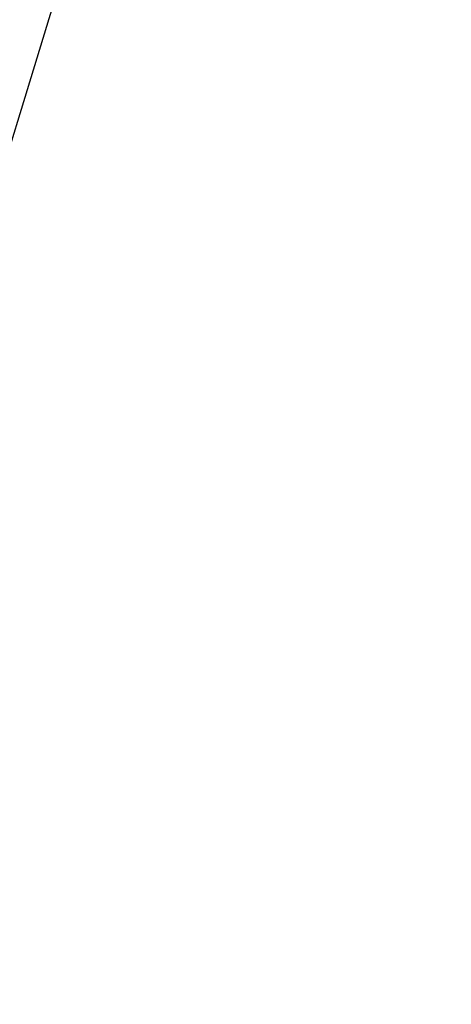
# Model space of a CAD drawing. Header units: millimetres. Extents: x 22 to 177, y -71 to 54.
# Tile 191 of 256: x 67.601 to 67.933, y -43.467 to -42.711. Entities that reach past the tile are written whole.
import ezdxf

# ---------------------------------------------------------------- set-up
doc = ezdxf.new("R2010")
doc.units = ezdxf.units.MM
doc.header["$LTSCALE"] = 25.4
doc.layers.get('0').update_dxf_attribs({"true_color": 0xff5454})

# ---------------------------------------------------------------- blocks, each defined once
blk = doc.blocks.new('PROFILE-IRIS-LED-20W-9004-9005-9006-9007.STL#2')
at = {"color": 18, "true_color": 0x000000}
mesh = blk.add_polyface(dxfattribs=at)
corners = [(67.61766, -8.51881, 121.26537), (68.92718, -8.36755, 120.85187), (95.51465, -60.93885, 48.43997)]
mesh.append_faces([[corners[k] for k in face] for face in [(0, 1, 2)]], dxfattribs={"color": 18})
mesh = blk.add_polyface(dxfattribs=at)
corners = [(67.92688, -38.88802, 12.62601), (66.03711, -42.7854, 16.20603), (66.41943, -43.45497, 15.26605), (67.54456, -38.21844, 13.566)]
mesh.append_faces([[corners[k] for k in face] for face in [(0, 1, 2), (1, 0, 3)]], dxfattribs={"vtx0": -1, "color": 18})
mesh = blk.add_polyface(dxfattribs=at)
corners = [(67.7704, -42.22932, 7.88823), (66.00351, -46.3968, 11.46259), (66.32552, -46.96076, 10.67088), (67.44839, -41.66537, 8.67994)]
mesh.append_faces([[corners[k] for k in face] for face in [(0, 1, 2), (1, 0, 3)]], dxfattribs={"vtx0": -1, "color": 18})

msp = doc.modelspace()

# ---------------------------------------------------------------- block references
at = {"color": 0}
msp.add_blockref('PROFILE-IRIS-LED-20W-9004-9005-9006-9007.STL#2', (0, 0), dxfattribs=at)

doc.saveas('drawing.dxf')
